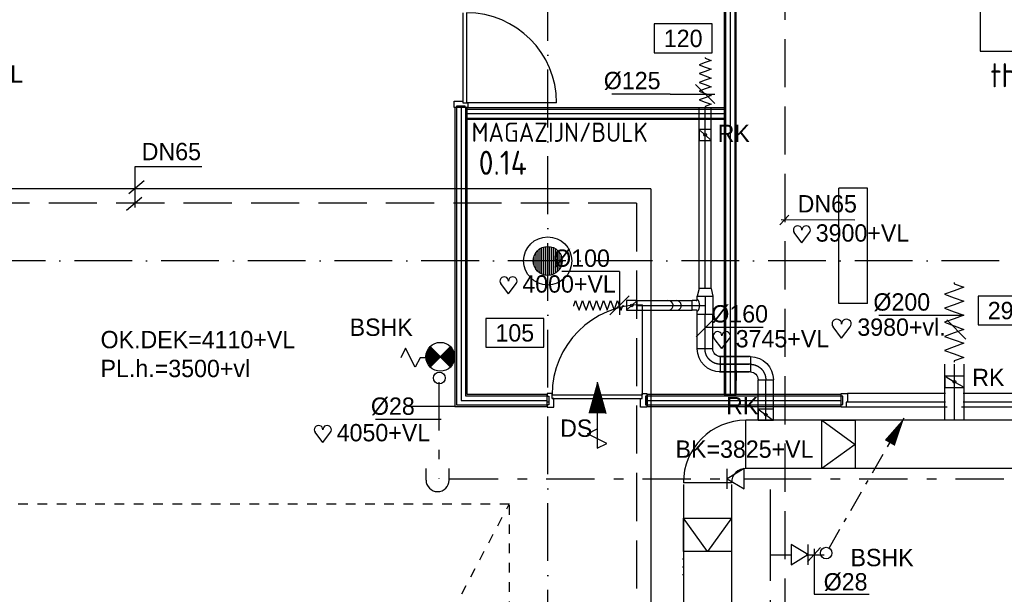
# Model space of a CAD drawing. Extents: x -866131 to -691536, y 173952 to 258052.
# Tile 99 of 160: x -781384 to -771163, y 229560 to 235526. Entities that reach past the tile are written whole.
import ezdxf
from ezdxf.enums import TextEntityAlignment as Align

# ---------------------------------------------------------------- set-up
doc = ezdxf.new("R2010")
doc.units = 0
doc.header["$LTSCALE"] = 100
for name, pattern in [('2322107', [2000, 1000, 1000]), ('2322108', [7, 5, -2]), ('2322109', [10, 5, -2, 1, -2]), ('CENTER2', [11.25, 7.5, -1.25, 1.25, -1.25]), ('CENTER4', [5, 3.125, -0.625, 0.625, -0.625]), ('DASHDOT', [9, 6, -1.5, 0, -1.5]), ('HIDDEN', [2, 1, -1]), ('LURETOUR', [6, 4, -2])]:
    doc.linetypes.add(name, pattern=pattern)
doc.layers.get('0').update_dxf_attribs({"linetype": 'CONTINUOUS'})
for name, color, linetype in [('AL$7----_STRAMIEN', 1, 'DASHDOT'), ('AL$8----_HULPKOLOM', 2, 'CONTINUOUS'), ('AL$8----_HULPLIJNEN', 2, 'CONTINUOUS'), ('AL22----_BINNENWAND', 7, 'CONTINUOUS'), ('AL28----_KONSTRUKTIE', 3, 'CONTINUOUS'), ('AL32----_BINNENKOZ', 7, 'CONTINUOUS'), ('AL32----_DRAAIRICHTING', 1, 'CONTINUOUS'), ('ALL-----_REFLIJNEN', 8, 'CONTINUOUS'), ('ALXAA---_GEWBETON', 12, 'CONTINUOUS'), ('ARMATUUR', 8, 'CONTINUOUS'), ('BOUW', 8, 'CONTINUOUS'), ('DOORSNEDE', 1, 'CONTINUOUS'), ('GEBOUWLABEL', 4, 'CONTINUOUS'), ('INHOUD', 7, 'CONTINUOUS'), ('OMSCHRIJVING', 7, 'CONTINUOUS'), ('OPPERVLAK', 7, 'CONTINUOUS'), ('VOLGNUMMER', 7, 'CONTINUOUS'), ('WL531---', 4, 'CONTINUOUS'), ('WL532---', 4, 'CONTINUOUS'), ('WL5501--', 4, 'CONTINUOUS'), ('WL561---_AANVOER', 4, 'CONTINUOUS'), ('WL561---_RETOUR', 4, 'CONTINUOUS'), ('WL570---', 3, 'CONTINUOUS'), ('WL570---_HARTLIJN', 7, 'CONTINUOUS'), ('WL570---_RETOUR', 3, 'CONTINUOUS'), ('WL570---_TOEVOER', 3, 'CONTINUOUS'), ('WM570---', 1, 'CONTINUOUS')]:
    doc.layers.add(name, color=color, linetype=linetype)
doc.styles.add('BURO-018', font='BUROFONT.shx', dxfattribs={"height": 180})
doc.styles.get("Standard").update_dxf_attribs({"font": 'ISOCP'})

# ---------------------------------------------------------------- blocks, each defined once
blk = doc.blocks.new('LU-1D-KL-C874')
at = {"color": 0, "linetype": 'CONTINUOUS'}
for p, q in [((-58, 100), (-58, -100)), ((58, 100), (-58, 100)), ((51, 87), (7, 13)), ((58, -100), (58, 100)), ((-58, -100), (58, -100)), ((-7, -13), (-51, -87))]:
    blk.add_line(p, q, dxfattribs=at)
blk.add_circle((0, 0), 14.6, dxfattribs=at)
blk = doc.blocks.new('LU-1D-F-64207')
at = {"color": 0, "linetype": 'CONTINUOUS'}
for p, q in [((-260, 0), (-255, 0)), ((-255, 0), (-237, 50)), ((-237, 50), (-218, 0)), ((-218, 0), (-200, -50)), ((-200, -50), (-182, 0)), ((-182, 0), (-164, 50)), ((-164, 50), (-146, 0)), ((-146, 0), (-127, -50)), ((-127, -50), (-109, 0)), ((-109, 0), (-91, 50)), ((-91, 50), (-73, 0)), ((-73, 0), (-55, -50)), ((-55, -50), (-36, 0)), ((-36, 0), (-18, 50)), ((-18, 50), (0, 0)), ((0, 0), (18, -50)), ((18, -50), (36, 0)), ((36, 0), (55, 50)), ((55, 50), (73, 0)), ((73, 0), (91, -50)), ((91, -50), (109, 0)), ((109, 0), (127, 50)), ((127, 50), (146, 0)), ((146, 0), (164, -50)), ((164, -50), (182, 0)), ((182, 0), (200, 50)), ((200, 50), (218, 0)), ((218, 0), (237, -50)), ((237, -50), (255, 0)), ((255, 0), (260, 0))]:
    blk.add_line(p, q, dxfattribs=at)
blk = doc.blocks.new('LU-1D-K-64')
at = {"color": 0, "linetype": 'CONTINUOUS'}
for p, q in [((-0.5, 50), (0.5, 50)), ((-0.5, -50), (0.5, -50))]:
    blk.add_line(p, q, dxfattribs=at)
at = {"layer": 'WL570---_HARTLIJN', "linetype": 'CENTER2'}
blk.add_line((-0.5, 0), (0.5, 0), dxfattribs=at)
blk = doc.blocks.new('LU-1D-KL-646F')
at = {"color": 0, "linetype": 'CONTINUOUS'}
for p, q in [((-56, 50), (-56, -50)), ((56, 50), (-56, 50)), ((45, 41), (10, 9)), ((56, -50), (56, 50)), ((-56, -50), (56, -50)), ((-10, -9), (-45, -41))]:
    blk.add_line(p, q, dxfattribs=at)
blk.add_circle((0, 0), 14, dxfattribs=at)
blk = doc.blocks.new('LU-1D-K-7D')
at = {"color": 0, "linetype": 'CONTINUOUS'}
for p, q in [((-0.5, 62.5), (0.5, 62.5)), ((-0.5, -62.5), (0.5, -62.5))]:
    blk.add_line(p, q, dxfattribs=at)
at = {"layer": 'WL570---_HARTLIJN', "linetype": 'CENTER2'}
blk.add_line((-0.5, 0), (0.5, 0), dxfattribs=at)
blk = doc.blocks.new('LU-ORND')
at = {"color": 0, "linetype": 'CONTINUOUS'}
for p, q in [((-3, 1.5), (-3, -1.5)), ((3, 1.5), (-3, 1.5)), ((3, -1.5), (3, 1.5)), ((-3, -1.5), (3, -1.5))]:
    blk.add_line(p, q, dxfattribs=at)
blk = doc.blocks.new('LU-1D-F-7D207')
at = {"color": 0, "linetype": 'CONTINUOUS'}
for p, q in [((-260, 0), (-250, 0)), ((-250, 0), (-227, 62)), ((-227, 62), (-205, 0)), ((-205, 0), (-182, -62)), ((-182, -62), (-159, 0)), ((-159, 0), (-136, 62)), ((-136, 62), (-114, 0)), ((-114, 0), (-91, -62)), ((-91, -62), (-68, 0)), ((-68, 0), (-45, 62)), ((-45, 62), (-23, 0)), ((-23, 0), (0, -62)), ((0, -62), (23, 0)), ((23, 0), (45, 62)), ((45, 62), (68, 0)), ((68, 0), (91, -62)), ((91, -62), (114, 0)), ((114, 0), (136, 62)), ((136, 62), (159, 0)), ((159, 0), (182, -62)), ((182, -62), (205, 0)), ((205, 0), (227, 62)), ((227, 62), (250, 0)), ((250, 0), (260, 0))]:
    blk.add_line(p, q, dxfattribs=at)
blk = doc.blocks.new('LU-1D-KL-7D70')
at = {"color": 0, "linetype": 'CONTINUOUS'}
for p, q in [((-56, 62), (-56, -62)), ((56, 62), (-56, 62)), ((47, 52), (9, 10)), ((56, -62), (56, 62)), ((-56, -62), (56, -62)), ((-9, -10), (-47, -52))]:
    blk.add_line(p, q, dxfattribs=at)
blk.add_circle((0, 0), 14.1, dxfattribs=at)
blk = doc.blocks.new('*U201', base_point=(58193, 60895))
at = {"layer": 'WM570---', "linetype": 'CONTINUOUS'}
for p, q in [((58093, 60995), (58292, 60796)), ((57830, 60895), (57224, 60895)), ((57830, 60895), (58293, 60895))]:
    blk.add_line(p, q, dxfattribs=at)
at = {"layer": 'WM570---', "linetype": 'CONTINUOUS', "style": 'BURO-018'}
blk.add_text('%%c125', height=180, dxfattribs=at).set_placement((57730, 60945), align=Align.RIGHT)
blk = doc.blocks.new('*U250', base_point=(57973, 58608))
at = {"layer": 'WM570---', "linetype": 'CONTINUOUS'}
for p, q in [((57973, 58958), (57373, 58958)), ((57973, 58958), (57973, 58508)), ((58072, 58708), (57873, 58509))]:
    blk.add_line(p, q, dxfattribs=at)
at = {"layer": 'WM570---', "linetype": 'CONTINUOUS', "style": 'BURO-018'}
blk.add_text('%%c100', height=180, dxfattribs=at).set_placement((57873, 59008), align=Align.RIGHT)
blk = doc.blocks.new('LU-1D-KL1-A073')
at = {"color": 0, "linetype": 'CONTINUOUS'}
for p, q in [((-58, 80), (-58, -80)), ((58, 80), (-58, 80)), ((49, 68), (8, 12)), ((58, -80), (58, 80)), ((-58, -80), (58, -80)), ((-8, -12), (-49, -68))]:
    blk.add_line(p, q, dxfattribs=at)
blk.add_circle((0, 0), 14.4, dxfattribs=at)
blk = doc.blocks.new('3048311')
at = {"color": 0, "linetype": 'CONTINUOUS'}
for p, q in [((-2.5, 1.5), (0, 0)), ((-2.5, -1.5), (-2.5, 1.5)), ((0, -1.5), (0, 1.5)), ((0, 0), (-2.5, -1.5))]:
    blk.add_line(p, q, dxfattribs=at)
at = {"color": 0, "linetype": 'CONTINUOUS', "style": 'BURO-018', "flags": 1}
blk.add_attdef('CV_MATCODE', (0, 0), '', height=1.8, dxfattribs=at)
blk = doc.blocks.new('LDV1109')
at = {"color": 0, "linetype": 'CONTINUOUS'}
for p, q in [((5.875, 10.176), (6.75, 11.691)), ((5.312, 9.202), (5.5, 9.526)), ((4, 6.928), (4.937, 8.552)), ((3.437, 5.954), (3.625, 6.279)), ((2.125, 3.681), (3.062, 5.304)), ((1.562, 2.706), (1.75, 3.031)), ((0.25, 0.433), (1.187, 2.057))]:
    blk.add_line(p, q, dxfattribs=at)
blk.add_lwpolyline([(6.75, 11.691, 0, 1, 0), (5.5, 9.526, 1, 1, 0)], format="xyseb", dxfattribs=at)
blk.add_circle((0, 0), 0.5, dxfattribs=at)
blk = doc.blocks.new('LU-1D-F-C833B')
at = {"color": 0, "linetype": 'CONTINUOUS'}
for p, q in [((-414, 0), (-400, 0)), ((-400, 0), (-364, 100)), ((-364, 100), (-328, 0)), ((-328, 0), (-291, -100)), ((-291, -100), (-255, 0)), ((-255, 0), (-218, 100)), ((-218, 100), (-182, 0)), ((-182, 0), (-146, -100)), ((-146, -100), (-109, 0)), ((-109, 0), (-73, 100)), ((-73, 100), (-36, 0)), ((-36, 0), (0, -100)), ((0, -100), (36, 0)), ((36, 0), (73, 100)), ((73, 100), (109, 0)), ((109, 0), (146, -100)), ((146, -100), (182, 0)), ((182, 0), (218, 100)), ((218, 100), (255, 0)), ((255, 0), (291, -100)), ((291, -100), (328, 0)), ((328, 0), (364, 100)), ((364, 100), (400, 0)), ((400, 0), (414, 0))]:
    blk.add_line(p, q, dxfattribs=at)
blk = doc.blocks.new('HART')
at = {"color": 1}
for q in [(-28.1, 39.5), (51.4, 39.5)]:
    blk.add_line((11.6, -12.9), q, dxfattribs=at)
for centre, start, end in [((-10.5, 52.8), 0, 217.1867), ((33.8, 52.8), 322.8133, 180)]:
    blk.add_arc(centre, 22.1, start, end, dxfattribs=at)
blk = doc.blocks.new('LU-2D-K-1F4')
at = {"color": 0, "linetype": 'CONTINUOUS'}
for p, q in [((-0.5, 250), (0.5, 250)), ((-0.5, -250), (0.5, -250))]:
    blk.add_line(p, q, dxfattribs=at)
blk = doc.blocks.new('LU-2D-B-1-1F45A')
at = {"color": 0, "linetype": 'CONTINUOUS'}
for p, q in [((-250, 400), (250, 400)), ((-400, 250), (-400, -250))]:
    blk.add_line(p, q, dxfattribs=at)
for radius in [150, 650]:
    blk.add_arc((-400, 400), radius, 270, 0, dxfattribs=at)
blk = doc.blocks.new('LU-1D-K-C8')
at = {"color": 0, "linetype": 'CONTINUOUS'}
for p, q in [((-0.5, 100), (0.5, 100)), ((-0.5, -100), (0.5, -100))]:
    blk.add_line(p, q, dxfattribs=at)
at = {"layer": 'WL570---_HARTLIJN', "linetype": 'CENTER2'}
blk.add_line((-0.5, 0), (0.5, 0), dxfattribs=at)
blk = doc.blocks.new('LU-1D-K-A0')
at = {"color": 0, "linetype": 'CONTINUOUS'}
for p, q in [((-0.5, 80), (0.5, 80)), ((-0.5, -80), (0.5, -80))]:
    blk.add_line(p, q, dxfattribs=at)
at = {"layer": 'WL570---_HARTLIJN', "linetype": 'CENTER2'}
blk.add_line((-0.5, 0), (0.5, 0), dxfattribs=at)
blk = doc.blocks.new('LU-1D-T--5A-A0645ABE86')
at = {"color": 0, "linetype": 'CONTINUOUS'}
for p, q in [((-95, -80), (-95, 80)), ((-95, 80), (95, 80)), ((95, 80), (95, -80)), ((-63, -80), (-95, -80)), ((-50, -93), (-50, -135)), ((50, -93), (50, -135)), ((95, -80), (63, -80)), ((50, -135), (-50, -135))]:
    blk.add_line(p, q, dxfattribs=at)
at = {"color": 0, "linetype": 'CONTINUOUS', "flags": 128}
for points in [[(-50, -93, 0.02182), (-50, -91, 0.037214), (-50, -91, 0.006436), (-51, -89, 0.02182), (-51, -88, 0.02182), (-51, -87, 0.02182), (-52, -86, 0.02182), (-52, -85, 0.02182), (-53, -85, 0.02182), (-54, -84, 0.02182), (-55, -83, 0.02182), (-55, -82, 0.02182), (-56, -82, 0.02182), (-57, -81, 0.02182), (-58, -81, 0.02182), (-59, -81, 0.006436), (-61, -80, 0.037214), (-61, -80, 0.02182), (-63, -80)], [(63, -80, 0.02182), (61, -80, 0.037214), (61, -80, 0.006436), (59, -81, 0.02182), (58, -81, 0.02182), (57, -81, 0.02182), (56, -82, 0.02182), (55, -82, 0.02182), (55, -83, 0.02182), (54, -84, 0.02182), (53, -85, 0.02182), (52, -85, 0.02182), (52, -86, 0.02182), (51, -87, 0.02182), (51, -88, 0.02182), (51, -89, 0.006436), (50, -91, 0.037214), (50, -91, 0.02182), (50, -93)]]:
    blk.add_lwpolyline(points, format="xyb", dxfattribs=at)
at = {"color": 0, "linetype": 'CONTINUOUS'}
blk.add_arc((0, -143), 88.8, 45, 135, dxfattribs=at)
at = {"layer": 'WL570---_HARTLIJN', "linetype": 'CENTER4'}
for p, q in [((-95, 0), (95, 0)), ((0, -135), (0, 0))]:
    blk.add_line(p, q, dxfattribs=at)
blk = doc.blocks.new('GEBOUWLABEL')
at = {"layer": 'VOLGNUMMER'}
blk.add_lwpolyline([(-4, -1), (4, -1), (4, 1), (-4, 1)], close=True, dxfattribs=at)
at = {"color": 0, "linetype": 'BYBLOCK', "flags": 1}
for tag, p in [('OPPERVLAKTESOORT', (0.5, 8)), ('TERREIN', (0.5, 6.5)), ('GEBOUW', (0.5, 5)), ('GEBRUIKSFUNCTIE', (0.5, 3.5)), ('BOUWLAAG', (0.5, 2))]:
    blk.add_attdef(tag, text='', height=1, dxfattribs=at).set_placement(p, align=Align.MIDDLE_CENTER)
blk = doc.blocks.new('LU-1D-B--1-A05AA0')
at = {"color": 0, "linetype": 'CONTINUOUS'}
for p, q in [((-160, -80), (-160, 80)), ((80, -160), (-80, -160))]:
    blk.add_line(p, q, dxfattribs=at)
for radius in [240, 80]:
    blk.add_arc((-160, -160), radius, 0, 90, dxfattribs=at)
at = {"layer": 'WL570---_HARTLIJN', "linetype": 'CENTER4'}
blk.add_arc((-160, -160), 160, 0, 90, dxfattribs=at)
blk = doc.blocks.new('LDS')
at = {"color": 0, "linetype": 'CONTINUOUS'}
for p, q in [((0, 1), (1, 1)), ((0, -1), (1, -1))]:
    blk.add_line(p, q, dxfattribs=at)
blk.add_arc((0, 0), 1, 90, 270, dxfattribs=at)

msp = doc.modelspace()

# ---------------------------------------------------------------- linework, layer by layer
at = {"color": 2, "linetype": 'CONTINUOUS'}
for p, q in [((-777378.483, 232117.01), (-777428.483, 232017.01)), ((-777278.483, 231917.01), (-777378.483, 232117.01)), ((-777123.605, 232132.079), (-776911.473, 231919.947)), ((-776911.473, 232132.079), (-777123.605, 231919.947)), ((-777228.483, 232017.01), (-777278.483, 231917.01)), ((-777178.483, 232017.01), (-777228.483, 232017.01))]:
    msp.add_line(p, q, dxfattribs=at)
at = {"color": 2, "linetype": 'CONTINUOUS', "const_width": 150}
for points in [[(-777070.572, 231972.98, -0.414213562), (-777070.572, 232079.046, -1)], [(-776964.506, 231972.98, 0.414213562), (-776964.506, 232079.046, 1)]]:
    msp.add_lwpolyline(points, format="xyb", dxfattribs=at)
at = {"color": 2, "linetype": 'CONTINUOUS'}
for centre, radius in [((-777017.539, 232026.013), 150), ((-777027.401, 231806.159), 60.75)]:
    msp.add_circle(centre, radius, dxfattribs=at)
at = {"layer": 'AL$7----_STRAMIEN', "color": 1}
for points in [[(-775902.826, 179501.228), (-775902.826, 252610.366)], [(-719909.644, 233021.228), (-863263.924, 233021.228)]]:
    msp.add_lwpolyline(points, dxfattribs=at)
at = {"layer": 'AL$8----_HULPKOLOM', "color": 8}
msp.add_circle((-775902.65, 233021.228), 250, dxfattribs=at)
msp.add_circle((-775902.65, 233021.228), 250, dxfattribs=at)
at = {"layer": 'AL$8----_HULPLIJNEN', "color": 8}
for p, q in [((-773946.826, 231885.092), (-773946.826, 231779.083)), ((-776865.326, 231511.366), (-777359.487, 231511.366)), ((-773907.819, 231511.366), (-773316.323, 231511.366))]:
    msp.add_line(p, q, dxfattribs=at)
at = {"layer": 'AL22----_BINNENWAND', "color": 8}
for p, q in [((-774071.826, 239303.866), (-774071.826, 231636.366)), ((-773946.826, 231636.366), (-773946.826, 239303.866)), ((-776865.326, 234612.832), (-776865.326, 231511.366)), ((-776740.326, 234612.832), (-776865.326, 234612.832)), ((-776740.326, 231636.366), (-776740.326, 234612.832)), ((-776740.326, 234612.832), (-774071.826, 234612.832)), ((-776740.326, 234487.832), (-776740.326, 234612.832)), ((-774071.826, 234612.832), (-774071.826, 234487.832)), ((-774071.826, 234487.832), (-776740.326, 234487.832)), ((-775907.467, 231636.366), (-776740.326, 231636.366)), ((-775907.467, 231511.366), (-775907.467, 231636.366)), ((-774873.467, 231636.366), (-774873.467, 231511.366)), ((-774071.826, 231636.366), (-773946.826, 231636.366)), ((-776865.326, 231511.366), (-775907.467, 231511.366))]:
    msp.add_line(p, q, dxfattribs=at)
at = {"layer": 'AL22----_BINNENWAND', "color": 8, "linetype": 'CONTINUOUS'}
for p, q in [((-774056.826, 239303.866), (-774056.826, 231636.366)), ((-773961.826, 239303.866), (-773961.826, 231636.366)), ((-776850.326, 234612.832), (-776850.326, 231526.366)), ((-776755.326, 234612.832), (-776755.326, 231621.366)), ((-776740.326, 234597.832), (-774071.826, 234597.832)), ((-776740.326, 234502.832), (-774071.826, 234502.832)), ((-776755.326, 231621.366), (-775907.467, 231621.366)), ((-776850.326, 231526.366), (-775907.467, 231526.366))]:
    msp.add_line(p, q, dxfattribs=at)
at = {"layer": 'AL22----_BINNENWAND', "color": 8}
for points in [[(-774071.826, 239303.866), (-774071.826, 231636.366), (-773946.826, 231636.366), (-773946.826, 239303.866)], [(-774868.826, 231511.366), (-772856.326, 231511.366), (-772856.326, 231636.366), (-774868.826, 231636.366)]]:
    msp.add_lwpolyline(points, close=True, dxfattribs=at)
at = {"layer": 'AL22----_BINNENWAND', "color": 8, "linetype": 'CONTINUOUS'}
for points in [[(-774056.826, 239303.866), (-774056.826, 231636.366)], [(-773961.826, 239303.866), (-773961.826, 231636.366)], [(-774868.826, 231621.366), (-772856.326, 231621.366)], [(-774868.826, 231526.366), (-772856.326, 231526.366)]]:
    msp.add_lwpolyline(points, dxfattribs=at)
at = {"layer": 'AL28----_KONSTRUKTIE', "color": 8}
msp.add_circle((-775902.65, 233021.228), 150, dxfattribs=at)
msp.add_circle((-775902.65, 233021.228), 150, dxfattribs=at)
at = {"layer": 'AL32----_BINNENKOZ', "color": 8}
for p, q in [((-776784.326, 235596.832), (-776784.326, 234662.832)), ((-776744.326, 235596.832), (-776744.326, 234662.832)), ((-776872.326, 234612.832), (-776872.326, 234679.832)), ((-776872.326, 234679.832), (-776784.326, 234679.832)), ((-776784.326, 234679.832), (-776784.326, 234662.832)), ((-776850.326, 234612.832), (-776872.326, 234612.832)), ((-776758.326, 234628.832), (-776850.326, 234628.832)), ((-776850.326, 234628.832), (-776850.326, 234612.832)), ((-776784.326, 234662.832), (-776733.326, 234662.832)), ((-776758.326, 234612.832), (-776758.326, 234628.832)), ((-776733.326, 234612.832), (-776758.326, 234612.832)), ((-776733.326, 234662.832), (-776733.326, 234612.832)), ((-775907.467, 231643.366), (-775907.467, 231618.366)), ((-775857.467, 231643.366), (-775907.467, 231643.366)), ((-775907.467, 231618.366), (-775891.467, 231618.366)), ((-775891.467, 231618.366), (-775891.467, 231526.366)), ((-775857.467, 231592.366), (-775857.467, 231643.366)), ((-775857.467, 231632.366), (-774923.467, 231632.366)), ((-774923.467, 231592.366), (-774923.467, 231643.366)), ((-774923.467, 231643.366), (-774873.467, 231643.366)), ((-774873.467, 231618.366), (-774889.467, 231618.366)), ((-774889.467, 231618.366), (-774889.467, 231526.366)), ((-774873.467, 231643.366), (-774873.467, 231618.366)), ((-775891.467, 231526.366), (-775907.467, 231526.366)), ((-775907.467, 231526.366), (-775907.467, 231504.366)), ((-775907.467, 231504.366), (-775840.467, 231504.366)), ((-775857.467, 231592.366), (-774923.467, 231592.366)), ((-775840.467, 231592.366), (-775857.467, 231592.366)), ((-775840.467, 231504.366), (-775840.467, 231592.366)), ((-774940.467, 231504.366), (-774940.467, 231592.366)), ((-774940.467, 231592.366), (-774923.467, 231592.366)), ((-774873.467, 231504.366), (-774940.467, 231504.366)), ((-774889.467, 231526.366), (-774873.467, 231526.366)), ((-774873.467, 231526.366), (-774873.467, 231504.366))]:
    msp.add_line(p, q, dxfattribs=at)
at = {"layer": 'AL32----_BINNENKOZ', "color": 8, "linetype": 'HIDDEN'}
for p, q in [((-783432.826, 217011.366), (-776302.826, 230496.366)), ((-776298.827, 230496.366), (-783432.826, 230496.366)), ((-776298.827, 215786.588), (-776298.827, 230496.366))]:
    msp.add_line(p, q, dxfattribs=at)
at = {"layer": 'AL32----_BINNENKOZ', "color": 8}
for points in [[(-772856.326, 231504.386), (-772856.326, 231529.386), (-772840.326, 231529.386), (-772840.326, 231618.386), (-772856.326, 231618.386), (-772856.326, 231643.386), (-772789.326, 231643.386), (-772789.326, 231555.386), (-772806.326, 231555.386), (-772806.326, 231504.386), (-772856.326, 231504.386)], [(-771773.326, 231643.366), (-772789.326, 231643.366)], [(-770573.326, 231643.366), (-771589.326, 231643.366)], [(-771756.326, 231504.366), (-772806.326, 231504.366)], [(-771773.326, 231555.386), (-772789.326, 231555.386)], [(-770556.326, 231504.366), (-771606.326, 231504.366)], [(-770573.326, 231555.386), (-771589.326, 231555.386)]]:
    msp.add_lwpolyline(points, dxfattribs=at)
at = {"layer": 'AL32----_DRAAIRICHTING', "color": 8}
for p, q in [((-775810.326, 234662.832), (-776744.326, 234662.832)), ((-774923.467, 232566.366), (-774923.467, 231632.366))]:
    msp.add_line(p, q, dxfattribs=at)
for centre, start, end in [((-776744.326, 234662.832), 360, 90), ((-774923.467, 231632.366), 90, 180)]:
    msp.add_arc(centre, 934, start, end, dxfattribs=at)
at = {"layer": 'ALL-----_REFLIJNEN', "color": 8, "linetype": 'CONTINUOUS'}
for p, q in [((-774009.326, 239303.866), (-774009.326, 231636.366)), ((-776802.826, 234612.832), (-776802.826, 231573.866)), ((-776740.326, 234550.332), (-774071.826, 234550.332)), ((-776802.826, 231573.866), (-775907.467, 231573.866)), ((-774873.467, 231573.866), (-774102.826, 231573.866))]:
    msp.add_line(p, q, dxfattribs=at)
for points in [[(-774009.326, 239303.866), (-774009.326, 231636.366)], [(-774868.826, 231573.866), (-772856.326, 231573.866)]]:
    msp.add_lwpolyline(points, dxfattribs=at)
at = {"layer": 'ALXAA---_GEWBETON', "color": 8}
for p, q in [((-776002.65, 232909.424), (-776002.65, 233133.031)), ((-776002.65, 232909.424), (-776002.65, 233133.031)), ((-775982.65, 232894.342), (-775982.65, 233148.113)), ((-775982.65, 232894.342), (-775982.65, 233148.113)), ((-775962.65, 232883.75), (-775962.65, 233158.705)), ((-775962.65, 232883.75), (-775962.65, 233158.705)), ((-775942.65, 232876.659), (-775942.65, 233165.796)), ((-775942.65, 232876.659), (-775942.65, 233165.796)), ((-775922.65, 232872.567), (-775922.65, 233169.888)), ((-775922.65, 232872.567), (-775922.65, 233169.888)), ((-775902.65, 232871.228), (-775902.65, 233171.228)), ((-775902.65, 232871.228), (-775902.65, 233171.228)), ((-775882.65, 232872.567), (-775882.65, 233169.888)), ((-775882.65, 232872.567), (-775882.65, 233169.888)), ((-775862.65, 232876.659), (-775862.65, 233165.796)), ((-775862.65, 232876.659), (-775862.65, 233165.796)), ((-775842.65, 232883.75), (-775842.65, 233158.705)), ((-775842.65, 232883.75), (-775842.65, 233158.705)), ((-775822.65, 232894.342), (-775822.65, 233148.113)), ((-775822.65, 232894.342), (-775822.65, 233148.113)), ((-775802.65, 232909.424), (-775802.65, 233133.031)), ((-775802.65, 232909.424), (-775802.65, 233133.031)), ((-776042.65, 232967.376), (-776042.65, 233075.079)), ((-776042.65, 232967.376), (-776042.65, 233075.079)), ((-776022.65, 232931.228), (-776022.65, 233111.228)), ((-776022.65, 232931.228), (-776022.65, 233111.228)), ((-775782.65, 232931.228), (-775782.65, 233111.228)), ((-775782.65, 232931.228), (-775782.65, 233111.228)), ((-775762.65, 232967.376), (-775762.65, 233075.079)), ((-775762.65, 232967.376), (-775762.65, 233075.079))]:
    msp.add_line(p, q, dxfattribs=at)
at = {"layer": 'ARMATUUR', "color": 8}
for points in [[(-772582.122, 233777.734), (-772882.122, 233777.734)], [(-772882.122, 232577.734), (-772882.122, 233777.734)], [(-772582.122, 232577.734), (-772582.122, 233777.734)], [(-772582.122, 232577.734), (-772882.122, 232577.734)]]:
    msp.add_lwpolyline(points, dxfattribs=at)
at = {"layer": 'BOUW', "color": 1}
msp.add_line((-777009.386, 231373.651), (-777688.964, 231373.651), dxfattribs=at)
at = {"layer": 'DOORSNEDE', "color": 1}
for q in [(-775389.405, 231077.564), (-775299.132, 231438.796)]:
    msp.add_line((-775389.405, 231763.903), q, dxfattribs=at)
msp.add_solid([(-775299.132, 231438.796), (-775389.405, 231438.796), (-775389.405, 231763.903)], dxfattribs=at)
at = {"layer": 'WL531---', "linetype": '2322109'}
for p, q in [((-777033.808, 231761.726), (-777033.808, 230757.934)), ((-776917.232, 230760.861), (-774039.971, 230759.454)), ((-773864.972, 230760.004), (-773668.804, 230760.004)), ((-773668.804, 230760.004), (-766527.28, 230760.004)), ((-773591.647, 230148.578), (-773591.647, 230760.004)), ((-773591.647, 216701.302), (-773591.647, 230148.578)), ((-773591.647, 229971.338), (-773379.449, 229971.338)), ((-773219.174, 229971.338), (-773032.244, 229971.338))]:
    msp.add_line(p, q, dxfattribs=at)
at = {"layer": 'WL561---_AANVOER', "linetype": '2322107'}
for q in [(-782568.357, 233770.707), (-774831.847, 216780.548)]:
    msp.add_line((-774831.847, 233770.707), q, dxfattribs=at)
at = {"layer": 'WL561---_RETOUR', "linetype": '2322108'}
for p, q in [((-773436.279, 220824.833), (-773436.279, 240496.483)), ((-774981.847, 233620.707), (-782555.16, 233620.707)), ((-774981.847, 233620.707), (-774981.847, 216770.549))]:
    msp.add_line(p, q, dxfattribs=at)
at = {"layer": 'WL570---', "color": 1}
for p, q in [((-780183.599, 233575.795), (-780183.599, 234000.535)), ((-780183.599, 234000.535), (-779493.059, 234000.535)), ((-780249.997, 233721.799), (-780090.642, 233854.53)), ((-780276.556, 233549.248), (-780117.201, 233681.98)), ((-773493.994, 233395.232), (-773399.445, 233494.708)), ((-773479.065, 233449.944), (-772713.477, 233449.122)), ((-775489.405, 231227.564), (-775389.405, 231277.564)), ((-775289.405, 231127.564), (-775489.405, 231227.564)), ((-775389.405, 231077.564), (-775289.405, 231127.564))]:
    msp.add_line(p, q, dxfattribs=at)
at = {"layer": 'WL570---'}
for p, q in [((-774330.712, 232733.62), (-774349.811, 232655.374)), ((-774206.052, 232733.62), (-774330.712, 232733.62)), ((-774206.052, 232733.62), (-774189.811, 232655.374))]:
    msp.add_line(p, q, dxfattribs=at)
at = {"layer": 'WL570---', "color": 1}
msp.add_lwpolyline([(-775389.405, 231763.903, 0, 181, 0), (-775389.405, 231438.796, 181, 181, 0)], format="xyseb", dxfattribs=at)
at = {"layer": 'WL570---'}
for centre in [(-774652.092, 232559.34), (-774566.459, 232559.34)]:
    msp.add_arc(centre, 50.63, 280.4979653, 92.9289498, dxfattribs=at)
at = {"layer": 'WM570---', "linetype": 'CONTINUOUS'}
for p, q in [((-774163.751, 232431.967), (-774363.155, 232232.563)), ((-771585.714, 232455.383), (-772467.046, 232455.383)), ((-774265.876, 232332.265), (-773665.955, 232332.265)), ((-771760.681, 232409.942), (-771561.277, 232210.538))]:
    msp.add_line(p, q, dxfattribs=at)
at = {"layer": 'WM570---'}
for p, q in [((-773058.663, 231367.284), (-772711.64, 231117.284)), ((-772711.64, 231117.284), (-773058.663, 230867.284)), ((-774244.808, 230004.788), (-774494.808, 230351.81)), ((-773994.808, 230351.81), (-774244.808, 230004.788))]:
    msp.add_line(p, q, dxfattribs=at)
at = {"layer": 'WM570---', "color": 1}
for p, q in [((-773207.466, 229897.752), (-773071.008, 230046.531)), ((-773137.568, 230034.132), (-773137.568, 229562.999)), ((-773137.568, 229562.999), (-772566.922, 229562.999))]:
    msp.add_line(p, q, dxfattribs=at)
at = {"layer": 'WM570---'}
for points in [[(-773058.663, 231367.284), (-772711.64, 231367.284), (-772711.64, 230867.284), (-773058.663, 230867.284)], [(-773994.808, 230351.81), (-773994.808, 230004.788), (-774494.808, 230004.788), (-774494.808, 230351.81)]]:
    msp.add_lwpolyline(points, close=True, dxfattribs=at)

# ---------------------------------------------------------------- block references
at = {"layer": 'GEBOUWLABEL', "color": 8}
ref = msp.add_blockref('GEBOUWLABEL', (-770413.309, 235448.627), dxfattribs=dict(at, xscale=250, yscale=250, zscale=250))
ref.add_attrib('VOLGNUMMER', '0.10a', dxfattribs={"layer": 'VOLGNUMMER', "color": 0, "linetype": 'BYBLOCK', "height": 250}).set_placement((-770413.309, 235448.627), align=Align.MIDDLE_CENTER)
ref.add_attrib('OMSCHRIJVING', 'theorielokaal', dxfattribs={"layer": 'OMSCHRIJVING', "color": 0, "linetype": 'BYBLOCK', "height": 250}).set_placement((-770413.309, 234948.627), align=Align.MIDDLE_CENTER)
ref.add_attrib('OPPERVLAK', '69.8 m2', dxfattribs={"layer": 'OPPERVLAK', "color": 0, "linetype": 'BYBLOCK', "height": 250}).set_placement((-770413.309, 234573.627), align=Align.MIDDLE_CENTER)
ref.add_attrib('INHOUD', '294.2 m3', dxfattribs={"layer": 'INHOUD', "color": 0, "linetype": 'BYBLOCK', "height": 250}).set_placement((-770413.309, 234198.627), align=Align.MIDDLE_CENTER)
at = {"layer": 'WL531---', "color": 2, "xscale": 120, "yscale": 120, "zscale": 120}
msp.add_blockref('LDV1109', (-773012.542, 229988.449), dxfattribs=at)
at = {"layer": 'WL531---', "color": 2, "xscale": -70, "yscale": 70, "zscale": 70}
for p, rotation in [((-774039.971, 230759.454), 0.1799999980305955), ((-773201.653, 229972.088), 180.1799999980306)]:
    msp.add_blockref('3048311', p, dxfattribs=dict(at, rotation=rotation))
at = {"layer": 'WL5501--', "color": 2, "xscale": 120, "yscale": 120, "zscale": 120, "rotation": 90}
msp.add_blockref('LDS', (-777045.829, 230746.482), dxfattribs=at)
at = {"layer": 'WL570---', "rotation": 270}
msp.add_blockref('LU-1D-F-7D207', (-774268.552, 234874.55), dxfattribs=at)
at = {"layer": 'WL570---'}
msp.add_blockref('LU-1D-F-64207', (-775377.652, 232560.03), dxfattribs=at)
at = {"layer": 'WL570---_RETOUR', "linetype": 'LURETOUR'}
for name, p, xscale, rotation in [('LU-1D-K-7D', (-774268.552, 233674.138), 1881.036521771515, 90), ('LU-1D-K-A0', (-774269.811, 232285.722), 357.9283130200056, 90), ('LU-1D-B--1-A05AA0', (-774269.811, 231948.381), -1, 90), ('LU-1D-B--1-A05AA0', (-773639.516, 231948.381), -1, 270), ('LU-1D-K-C8', (-771681.18, 231659.151), 583.1906902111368, 90), ('LU-1D-K-A0', (-773639.516, 231578.095), 420.5712645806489, 90), ('LU-2D-K-1F4', (-771302.144, 231117.284), 5085.32916663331, 179.9999999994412), ('LU-2D-K-1F4', (-774244.808, 225338.85), 10726.15871047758, 269.9999999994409), ('LU-1D-K-A0', (-774499.159, 229843.602), 9.965645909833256, 180)]:
    msp.add_blockref(name, p, dxfattribs=dict(at, xscale=xscale, rotation=rotation))
at = {"layer": 'WL570---_RETOUR', "linetype": 'CONTINUOUS'}
for name, p, rotation in [('LU-1D-KL-7D70', (-774268.552, 234328.922), 90), ('LU-1D-KL-646F', (-775028.757, 232560.03), 180), ('LU-1D-KL-C874', (-771681.18, 231767.042), 90), ('LU-1D-KL1-A073', (-773639.516, 231425.31), 90)]:
    msp.add_blockref(name, p, dxfattribs=dict(at, rotation=rotation))
at = {"layer": 'WL570---_RETOUR', "xscale": 2, "yscale": 2, "zscale": 2}
for p in [(-773287.433, 233236.048), (-776333.192, 232706.606), (-774118.61, 232138.13), (-778260.414, 231163.104)]:
    msp.add_blockref('HART', p, dxfattribs=at)
at = {"layer": 'WL570---_RETOUR', "linetype": 'LURETOUR'}
for name, p, rotation in [('LU-1D-F-C833B', (-771683.904, 232383.947), 270), ('LU-1D-T--5A-A0645ABE86', (-774269.811, 232560.03), 270), ('LU-2D-B-1-1F45A', (-774244.808, 231117.284), 179.9999999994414)]:
    msp.add_blockref(name, p, dxfattribs=dict(at, rotation=rotation))
at = {"layer": 'WL570---_RETOUR', "linetype": 'LURETOUR', "xscale": 568.1873776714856}
msp.add_blockref('LU-1D-K-64', (-774688.814, 232560.03), dxfattribs=at)
at = {"layer": 'WL570---_TOEVOER', "linetype": 'CONTINUOUS'}
for p, xscale in [((-773966.258, 231948.381), 309.2804091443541), ((-773955.17, 231948.381), -309.2804091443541)]:
    msp.add_blockref('LU-1D-K-A0', p, dxfattribs=dict(at, xscale=xscale))
at = {"layer": 'WM570---'}
ref = msp.add_blockref('LU-ORND', (-774496.648, 235331.495), dxfattribs=dict(at, xscale=100, yscale=100, zscale=100))
ref.add_attrib('LU_TEXT1', '120', dxfattribs={"layer": '0', "color": 1, "linetype": 'CONTINUOUS', "height": 180, "style": 'BURO-018'}).set_placement((-774496.648, 235331.495), align=Align.MIDDLE)
for name, p in [('*U201', (-774268.552, 234753.82)), ('*U250', (-775157.504, 232560.03))]:
    msp.add_blockref(name, p, dxfattribs=at)
ref = msp.add_blockref('LU-ORND', (-771134.119, 232506.302), dxfattribs=dict(at, xscale=100, yscale=100, zscale=100))
ref.add_attrib('LU_TEXT1', '293', dxfattribs={"layer": '0', "color": 1, "linetype": 'CONTINUOUS', "height": 180, "style": 'BURO-018'}).set_placement((-771134.119, 232506.302), align=Align.MIDDLE)
ref = msp.add_blockref('LU-ORND', (-776244.648, 232274.757), dxfattribs=dict(at, xscale=100, yscale=100, zscale=100))
ref.add_attrib('LU_TEXT1', '105', dxfattribs={"layer": '0', "color": 1, "linetype": 'CONTINUOUS', "height": 180, "style": 'BURO-018'}).set_placement((-776244.648, 232274.757), align=Align.MIDDLE)
at = {"layer": 'WM570---', "xscale": 2.25, "yscale": 2.25, "zscale": 2.25}
msp.add_blockref('HART', (-772878.159, 232247.556), dxfattribs=at)

# ---------------------------------------------------------------- texts
at = {"layer": 'BOUW', "color": 1, "style": 'BURO-018'}
for s, p in [('BSHK', (-777959.218, 232243.115)), ('OK.DEK=4110+VL', (-780544.27, 232114.867)), ('PL.h.=3500+vl', (-780544.27, 231814.867)), ('BSHK', (-772759.652, 229851.973))]:
    msp.add_text(s, height=180, dxfattribs=at).set_placement(p)
msp.add_text('%%C28', height=180, dxfattribs=at).set_placement((-777282.751, 231423.651), align=Align.RIGHT)
at = {"layer": 'VOLGNUMMER', "color": 252, "linetype": 'BYBLOCK'}
msp.add_attdef('0.14', text='0.102', height=250, dxfattribs=at).set_placement((-776368.954, 234039.979), align=Align.MIDDLE_CENTER)
at = {"layer": 'WL532---', "color": 1, "style": 'BURO-018'}
msp.add_text('DS', height=180, dxfattribs=at).set_placement((-775774.177, 231195.258))
at = {"layer": 'WL570---', "color": 1, "style": 'BURO-018'}
for s, p in [('DN65', (-780117.201, 234066.9)), ('DN65', (-773308.887, 233524.46)), ('RK', (-774050.733, 231428.957))]:
    msp.add_text(s, height=180, dxfattribs=at).set_placement(p)
msp.add_text('BK=3825+VL', height=180, rotation=360, dxfattribs=at).set_placement((-774575.782, 230977.754))
at = {"layer": 'WL570---_RETOUR', "color": 1, "style": 'BURO-018'}
for s, p in [('4030+VL', (-782318.659, 234872.692)), ('RK', (-774139.067, 234255.504)), ('3900+VL', (-773120.513, 233221.543)), ('4000+VL', (-776166.271, 232692.101)), ('3745+VL', (-773951.689, 232123.625)), ('RK', (-771496.05, 231721.624)), ('4050+VL', (-778093.494, 231148.599))]:
    msp.add_text(s, height=180, dxfattribs=at).set_placement(p)
at = {"layer": 'WL570---_TOEVOER', "color": 252, "linetype": 'CENTER4'}
msp.add_text('MAGAZIJN/BULK', height=200, dxfattribs=at).set_placement((-776693.107, 234257.136))
at = {"layer": 'WM570---', "linetype": 'CONTINUOUS', "style": 'BURO-018'}
for s, p in [('%%c200', (-771933.273, 232505.383)), ('%%c160', (-773615.887, 232382.265))]:
    msp.add_text(s, height=180, dxfattribs=at).set_placement(p, align=Align.RIGHT)
at = {"layer": 'WM570---', "color": 1, "style": 'BURO-018'}
for s, p in [('3980+vl.', (-772688.757, 232244.262)), ('%%c28', (-773038.326, 229600.194))]:
    msp.add_text(s, height=180, dxfattribs=at).set_placement(p)

doc.saveas('drawing.dxf')
